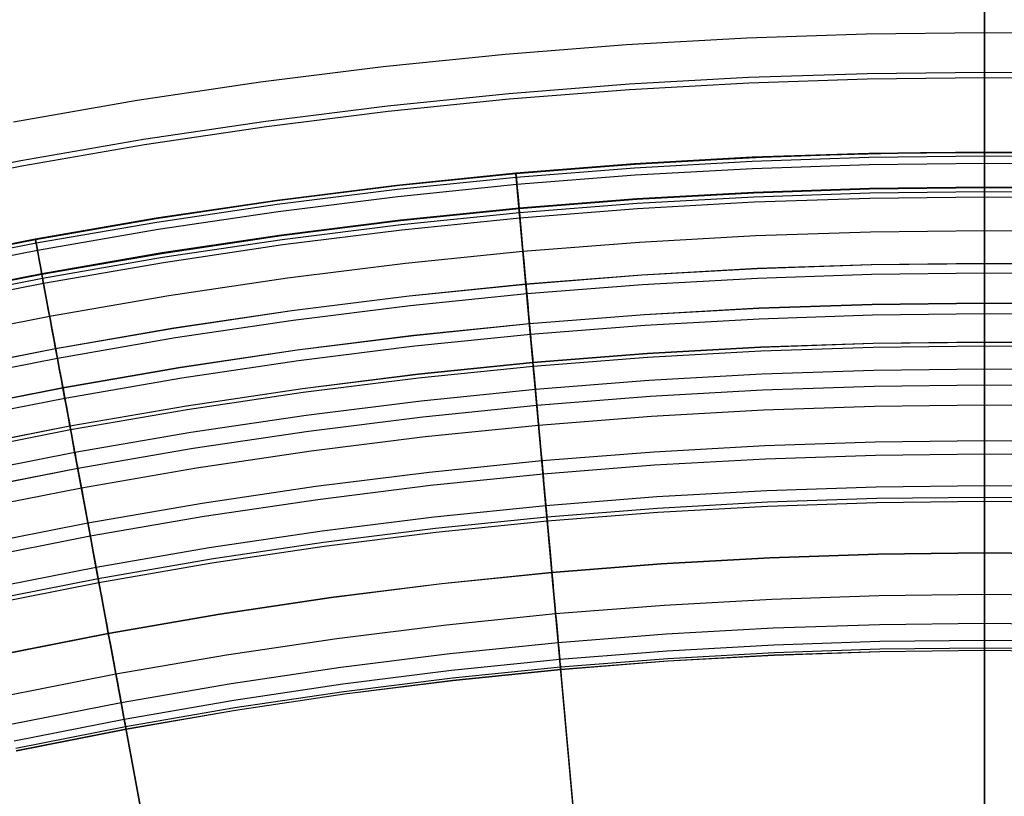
# Model space of a CAD drawing. Header units: millimetres. Extents: x -14 to 488, y -50 to 50.
# Tile 206 of 256: x 371.34 to 375.68, y 19.85 to 23.27. Entities that reach past the tile are written whole.
import ezdxf

# ---------------------------------------------------------------- set-up
doc = ezdxf.new("R2010")
doc.units = ezdxf.units.MM
doc.header["$MEASUREMENT"] = 0
doc.layers.add('Default', color=7, linetype='Continuous')

msp = doc.modelspace()

# ---------------------------------------------------------------- linework, layer by layer
at = {"layer": 'Default', "extrusion": (0.996123, 0.087968, 0)}
for points in [[(-7.4851, 22.4213), (-7.4855, 22.4554), (-7.4865, 22.4899), (-7.4883, 22.5245), (-7.4909, 22.5595), (-7.4942, 22.5946), (-7.4984, 22.6299), (-7.5033, 22.6654), (-7.5091, 22.7011), (-7.5156, 22.7368), (-7.5231, 22.7726), (-7.5313, 22.8085), (-7.5405, 22.8443), (-7.5505, 22.8802), (-7.5614, 22.916), (-7.5732, 22.9516), (-7.5858, 22.9872), (-7.5994, 23.0226), (-7.6138, 23.0578), (-7.6292, 23.0927), (-7.6454, 23.1274), (-7.6625, 23.1618), (-7.6805, 23.1958), (-7.6993, 23.2294), (-7.719, 23.2626), (-7.7395, 23.2953), (-7.7609, 23.3275), (-7.783, 23.3592), (-7.806, 23.3903), (-7.8297, 23.4208), (-7.8542, 23.4507), (-7.8794, 23.4799), (-7.9054, 23.5084), (-7.932, 23.5362), (-7.9592, 23.5632), (-7.9871, 23.5894), (-8.0156, 23.6148), (-8.0446, 23.6394), (-8.0742, 23.6632), (-8.1043, 23.6861), (-8.1348, 23.7081), (-8.1658, 23.7292), (-8.1971, 23.7493), (-8.2289, 23.7686), (-8.261, 23.7869), (-8.2933, 23.8043), (-8.3259, 23.8207), (-8.3588, 23.8362), (-8.3918, 23.8507), (-8.425, 23.8643), (-8.4583, 23.8769), (-8.4917, 23.8886), (-8.5252, 23.8993), (-8.5586, 23.9091), (-8.5921, 23.918), (-8.6255, 23.9259), (-8.6589, 23.933), (-8.6921, 23.9392), (-8.7253, 23.9444), (-8.7583, 23.9489), (-8.7911, 23.9524), (-8.8237, 23.9552), (-8.856, 23.9571), (-8.8881, 23.9583), (-8.92, 23.9587), (-8.9518, 23.9583), (-8.984, 23.9571), (-9.0163, 23.9552), (-9.0489, 23.9524), (-9.0817, 23.9489), (-9.1147, 23.9444), (-9.1478, 23.9392), (-9.1811, 23.933), (-9.2144, 23.9259), (-9.2479, 23.918), (-9.2813, 23.9091), (-9.3148, 23.8993), (-9.3483, 23.8886), (-9.3817, 23.8769), (-9.415, 23.8643), (-9.4482, 23.8507), (-9.4812, 23.8362), (-9.514, 23.8207), (-9.5467, 23.8043), (-9.579, 23.7869), (-9.6111, 23.7686), (-9.6428, 23.7493), (-9.6742, 23.7292), (-9.7052, 23.7081), (-9.7357, 23.6861), (-9.7658, 23.6632), (-9.7954, 23.6394), (-9.8244, 23.6148), (-9.8529, 23.5894), (-9.8808, 23.5632), (-9.908, 23.5362), (-9.9346, 23.5084), (-9.9605, 23.4799), (-9.9857, 23.4507), (-10.0102, 23.4208), (-10.034, 23.3903), (-10.0569, 23.3592), (-10.0791, 23.3275), (-10.1005, 23.2953), (-10.121, 23.2626), (-10.1407, 23.2294), (-10.1595, 23.1958), (-10.1775, 23.1618), (-10.1946, 23.1274), (-10.2108, 23.0927), (-10.2261, 23.0578), (-10.2406, 23.0226), (-10.2541, 22.9872), (-10.2668, 22.9516), (-10.2786, 22.916), (-10.2895, 22.8802), (-10.2995, 22.8443), (-10.3086, 22.8085), (-10.3169, 22.7726), (-10.3243, 22.7368), (-10.3309, 22.7011), (-10.3367, 22.6654), (-10.3416, 22.6299), (-10.3457, 22.5946), (-10.3491, 22.5595), (-10.3516, 22.5245), (-10.3535, 22.4899), (-10.3545, 22.4554), (-10.3549, 22.4213)], [(-10.3549, 22.4213), (-10.3545, 22.3872), (-10.3535, 22.3528), (-10.3516, 22.3181), (-10.3491, 22.2832), (-10.3457, 22.248), (-10.3416, 22.2127), (-10.3367, 22.1772), (-10.3309, 22.1416), (-10.3243, 22.1058), (-10.3169, 22.07), (-10.3086, 22.0342), (-10.2995, 21.9983), (-10.2895, 21.9625), (-10.2786, 21.9267), (-10.2668, 21.891), (-10.2541, 21.8554), (-10.2406, 21.82), (-10.2261, 21.7848), (-10.2108, 21.7499), (-10.1946, 21.7152), (-10.1775, 21.6809), (-10.1595, 21.6469), (-10.1407, 21.6133), (-10.121, 21.5801), (-10.1005, 21.5474), (-10.0791, 21.5151), (-10.0569, 21.4834), (-10.034, 21.4523), (-10.0102, 21.4218), (-9.9857, 21.392), (-9.9605, 21.3628), (-9.9346, 21.3343), (-9.908, 21.3065), (-9.8808, 21.2795), (-9.8529, 21.2532), (-9.8244, 21.2278), (-9.7954, 21.2032), (-9.7658, 21.1794), (-9.7357, 21.1566), (-9.7052, 21.1346), (-9.6742, 21.1135), (-9.6428, 21.0933), (-9.6111, 21.074), (-9.579, 21.0557), (-9.5467, 21.0383), (-9.514, 21.0219), (-9.4812, 21.0064), (-9.4482, 20.9919), (-9.415, 20.9783), (-9.3817, 20.9657), (-9.3483, 20.9541), (-9.3148, 20.9433), (-9.2813, 20.9335), (-9.2479, 20.9247), (-9.2144, 20.9167), (-9.1811, 20.9096), (-9.1478, 20.9035), (-9.1147, 20.8982), (-9.0817, 20.8938), (-9.0489, 20.8902), (-9.0163, 20.8874), (-8.984, 20.8855), (-8.9518, 20.8844), (-8.92, 20.884), (-8.8881, 20.8844), (-8.856, 20.8855), (-8.8237, 20.8874), (-8.7911, 20.8902), (-8.7583, 20.8938), (-8.7253, 20.8982), (-8.6921, 20.9035), (-8.6589, 20.9096), (-8.6255, 20.9167), (-8.5921, 20.9247), (-8.5586, 20.9335), (-8.5252, 20.9433), (-8.4917, 20.9541), (-8.4583, 20.9657), (-8.425, 20.9783), (-8.3918, 20.9919), (-8.3588, 21.0064), (-8.3259, 21.0219), (-8.2933, 21.0383), (-8.261, 21.0557), (-8.2289, 21.074), (-8.1971, 21.0933), (-8.1658, 21.1135), (-8.1348, 21.1346), (-8.1043, 21.1566), (-8.0742, 21.1794), (-8.0446, 21.2032), (-8.0156, 21.2278), (-7.9871, 21.2532), (-7.9592, 21.2795), (-7.932, 21.3065), (-7.9054, 21.3343), (-7.8794, 21.3628), (-7.8542, 21.392), (-7.8297, 21.4218), (-7.806, 21.4523), (-7.783, 21.4834), (-7.7609, 21.5151), (-7.7395, 21.5474), (-7.719, 21.5801), (-7.6993, 21.6133), (-7.6805, 21.6469), (-7.6625, 21.6809), (-7.6454, 21.7152), (-7.6292, 21.7499), (-7.6138, 21.7848), (-7.5994, 21.82), (-7.5858, 21.8554), (-7.5732, 21.891), (-7.5614, 21.9267), (-7.5505, 21.9625), (-7.5405, 21.9983), (-7.5313, 22.0342), (-7.5231, 22.07), (-7.5156, 22.1058), (-7.5091, 22.1416), (-7.5033, 22.1772), (-7.4984, 22.2127), (-7.4942, 22.248), (-7.4909, 22.2832), (-7.4883, 22.3181), (-7.4865, 22.3528), (-7.4855, 22.3872), (-7.4851, 22.4213)]]:
    msp.add_lwpolyline(points, dxfattribs=at)
at = {"layer": 'Default'}
for points in [[(371.3152, 22.8201), (371.8605, 22.9144), (372.4038, 22.9952), (372.9445, 23.0629), (373.4824, 23.1177), (374.0168, 23.1598), (374.5476, 23.1895), (375.0743, 23.2071), (375.5965, 23.2129), (376.1187, 23.2071), (376.6454, 23.1895), (377.1762, 23.1598), (377.7107, 23.1177), (378.2485, 23.0629), (378.7892, 22.9952), (379.3325, 22.9144), (379.8778, 22.8201), (380.4248, 22.7121)], [(370.8039, 22.542), (371.3468, 22.6492), (371.8881, 22.7428), (372.4274, 22.823), (372.9641, 22.8902), (373.498, 22.9446), (374.0285, 22.9864), (374.5553, 23.0158), (375.0781, 23.0333), (375.5965, 23.0391), (376.1149, 23.0333), (376.6377, 23.0158), (377.1645, 22.9864), (377.695, 22.9446), (378.2289, 22.8902), (378.7656, 22.823), (379.3049, 22.7428), (379.8462, 22.6492), (380.3891, 22.542)], [(370.8039, 22.542), (371.3468, 22.6492), (371.8881, 22.7428), (372.4274, 22.823), (372.9641, 22.8902), (373.498, 22.9446), (374.0285, 22.9864), (374.5553, 23.0158), (375.0781, 23.0333), (375.5965, 23.0391), (376.1149, 23.0333), (376.6377, 23.0158), (377.1645, 22.9864), (377.695, 22.9446), (378.2289, 22.8902), (378.7656, 22.823), (379.3049, 22.7428), (379.8462, 22.6492), (380.3891, 22.542)], [(370.8088, 22.5183), (371.3512, 22.6254), (371.8919, 22.7189), (372.4306, 22.7991), (372.9668, 22.8662), (373.5001, 22.9205), (374.0301, 22.9622), (374.5564, 22.9917), (375.0787, 23.0091), (375.5965, 23.0149), (376.1143, 23.0091), (376.6366, 22.9917), (377.1629, 22.9622), (377.6929, 22.9205), (378.2262, 22.8662), (378.7624, 22.7991), (379.3011, 22.7189), (379.8418, 22.6254), (380.3842, 22.5183)], [(380.5522, 22.1439), (379.9713, 22.2642), (379.3874, 22.3696), (378.801, 22.4599), (378.2124, 22.535), (377.6345, 22.5938), (377.0553, 22.6379), (376.4751, 22.6674), (375.8944, 22.6822), (375.3135, 22.6824), (374.7327, 22.668), (374.1525, 22.6389), (373.5732, 22.5951), (373.0184, 22.5393), (372.465, 22.47), (371.9135, 22.3874), (371.3641, 22.2914), (370.8172, 22.1821)], [(380.5522, 22.1439), (379.9713, 22.2642), (379.3874, 22.3696), (378.801, 22.4599), (378.2124, 22.535), (377.6345, 22.5938), (377.0553, 22.6379), (376.4751, 22.6674), (375.8944, 22.6822), (375.3135, 22.6824), (374.7327, 22.668), (374.1525, 22.6389), (373.5732, 22.5951), (373.0184, 22.5393), (372.465, 22.47), (371.9135, 22.3874), (371.3641, 22.2914), (370.8172, 22.1821)], [(370.876, 22.1979), (371.4108, 22.3034), (371.9439, 22.3956), (372.4751, 22.4747), (373.0038, 22.5409), (373.5296, 22.5944), (374.0521, 22.6355), (374.571, 22.6646), (375.0859, 22.6818), (375.5965, 22.6875), (376.1071, 22.6818), (376.622, 22.6646), (377.1409, 22.6355), (377.6634, 22.5944), (378.1893, 22.5409), (378.7179, 22.4747), (379.2491, 22.3956), (379.7822, 22.3034), (380.317, 22.1979)], [(370.8762, 22.1972), (371.4109, 22.3027), (371.9441, 22.3949), (372.4752, 22.4739), (373.0038, 22.5401), (373.5296, 22.5937), (374.0522, 22.6348), (374.571, 22.6638), (375.0859, 22.681), (375.5965, 22.6867), (376.1071, 22.681), (376.622, 22.6638), (377.1408, 22.6348), (377.6634, 22.5937), (378.1892, 22.5401), (378.7178, 22.4739), (379.249, 22.3949), (379.7821, 22.3027), (380.3168, 22.1972)], [(370.8762, 22.1969), (371.411, 22.3024), (371.9441, 22.3946), (372.4752, 22.4737), (373.0039, 22.5399), (373.5297, 22.5934), (374.0522, 22.6345), (374.5711, 22.6636), (375.0859, 22.6808), (375.5965, 22.6864), (376.1071, 22.6808), (376.6219, 22.6636), (377.1408, 22.6345), (377.6634, 22.5934), (378.1891, 22.5399), (378.7178, 22.4737), (379.2489, 22.3946), (379.7821, 22.3024), (380.3168, 22.1969)], [(370.8765, 22.1958), (371.4112, 22.3014), (371.9443, 22.3935), (372.4754, 22.4726), (373.004, 22.5388), (373.5298, 22.5923), (374.0522, 22.6335), (374.5711, 22.6625), (375.086, 22.6797), (375.5965, 22.6853), (376.107, 22.6797), (376.6219, 22.6625), (377.1408, 22.6335), (377.6633, 22.5923), (378.189, 22.5388), (378.7176, 22.4726), (379.2487, 22.3935), (379.7819, 22.3014), (380.3166, 22.1958)], [(370.8765, 22.1958), (371.4112, 22.3013), (371.9443, 22.3935), (372.4754, 22.4726), (373.004, 22.5388), (373.5298, 22.5923), (374.0522, 22.6334), (374.5711, 22.6625), (375.086, 22.6797), (375.5965, 22.6853), (376.107, 22.6797), (376.6219, 22.6625), (377.1408, 22.6334), (377.6633, 22.5923), (378.189, 22.5388), (378.7176, 22.4726), (379.2487, 22.3935), (379.7819, 22.3013), (380.3166, 22.1958)], [(370.8798, 22.18), (371.4141, 22.2854), (371.9468, 22.3776), (372.4776, 22.4566), (373.0058, 22.5227), (373.5312, 22.5762), (374.0533, 22.6173), (374.5718, 22.6463), (375.0863, 22.6635), (375.5965, 22.6692), (376.1067, 22.6635), (376.6212, 22.6463), (377.1397, 22.6173), (377.6618, 22.5762), (378.1872, 22.5227), (378.7155, 22.4566), (379.2462, 22.3776), (379.7789, 22.2854), (380.3132, 22.18)], [(370.8864, 22.1486), (371.4199, 22.2539), (371.9519, 22.3458), (372.4819, 22.4247), (373.0094, 22.4908), (373.5341, 22.5442), (374.0555, 22.5853), (374.5733, 22.6142), (375.087, 22.6314), (375.5965, 22.637), (376.106, 22.6314), (376.6197, 22.6142), (377.1375, 22.5853), (377.6589, 22.5442), (378.1836, 22.4908), (378.7111, 22.4247), (379.2411, 22.3458), (379.7731, 22.2539), (380.3066, 22.1486)], [(370.9078, 22.0464), (371.4389, 22.1512), (371.9685, 22.2428), (372.4961, 22.3214), (373.0212, 22.3871), (373.5435, 22.4403), (374.0625, 22.4811), (374.5779, 22.51), (375.0894, 22.5271), (375.5965, 22.5327), (376.1036, 22.5271), (376.6151, 22.51), (377.1305, 22.4811), (377.6495, 22.4403), (378.1718, 22.3871), (378.6969, 22.3214), (379.2245, 22.2428), (379.7541, 22.1512), (380.2852, 22.0464)], [(370.9084, 22.0435), (371.4395, 22.1483), (371.969, 22.2398), (372.4965, 22.3184), (373.0215, 22.3841), (373.5437, 22.4373), (374.0627, 22.4781), (374.578, 22.507), (375.0894, 22.5241), (375.5965, 22.5297), (376.1036, 22.5241), (376.615, 22.507), (377.1303, 22.4781), (377.6493, 22.4373), (378.1715, 22.3841), (378.6965, 22.3184), (379.224, 22.2398), (379.7535, 22.1483), (380.2846, 22.0435)], [(370.9084, 22.0433), (371.4395, 22.1481), (371.969, 22.2396), (372.4965, 22.3182), (373.0216, 22.3839), (373.5438, 22.4371), (374.0627, 22.4779), (374.5781, 22.5068), (375.0894, 22.5238), (375.5965, 22.5295), (376.1036, 22.5238), (376.6149, 22.5068), (377.1303, 22.4779), (377.6492, 22.4371), (378.1714, 22.3839), (378.6965, 22.3182), (379.224, 22.2396), (379.7535, 22.1481), (380.2846, 22.0433)], [(370.9121, 22.0259), (371.4427, 22.1306), (371.9718, 22.2221), (372.4989, 22.3006), (373.0236, 22.3663), (373.5454, 22.4194), (374.0639, 22.4602), (374.5788, 22.489), (375.0898, 22.5061), (375.5965, 22.5117), (376.1032, 22.5061), (376.6142, 22.489), (377.1291, 22.4602), (377.6477, 22.4194), (378.1694, 22.3663), (378.6941, 22.3006), (379.2212, 22.2221), (379.7503, 22.1306), (380.2809, 22.0259)], [(370.9167, 22.0037), (371.4469, 22.1083), (371.9754, 22.1997), (372.502, 22.2781), (373.0261, 22.3437), (373.5474, 22.3967), (374.0654, 22.4375), (374.5799, 22.4663), (375.0903, 22.4834), (375.5965, 22.489), (376.1027, 22.4834), (376.6131, 22.4663), (377.1276, 22.4375), (377.6456, 22.3967), (378.1669, 22.3437), (378.691, 22.2781), (379.2176, 22.1997), (379.7461, 22.1083), (380.2763, 22.0037)], [(370.9472, 21.8582), (371.4739, 21.9622), (371.999, 22.053), (372.5222, 22.1309), (373.0429, 22.196), (373.5607, 22.2488), (374.0754, 22.2893), (374.5865, 22.3179), (375.0936, 22.3348), (375.5965, 22.3404), (376.0994, 22.3348), (376.6065, 22.3179), (377.1176, 22.2893), (377.6323, 22.2488), (378.1501, 22.196), (378.6708, 22.1309), (379.194, 22.053), (379.7191, 21.9622), (380.2458, 21.8582)], [(370.9769, 21.7169), (371.5002, 21.8201), (372.022, 21.9104), (372.5418, 21.9878), (373.0591, 22.0525), (373.5737, 22.1049), (374.0851, 22.1452), (374.5929, 22.1736), (375.0968, 22.1904), (375.5965, 22.196), (376.0962, 22.1904), (376.6001, 22.1736), (377.1079, 22.1452), (377.6193, 22.1049), (378.1339, 22.0525), (378.6512, 21.9878), (379.171, 21.9104), (379.6928, 21.8201), (380.2161, 21.7169)], [(370.977, 21.7162), (371.5003, 21.8194), (372.0221, 21.9096), (372.5419, 21.987), (373.0592, 22.0518), (373.5738, 22.1042), (374.0852, 22.1444), (374.593, 22.1729), (375.0969, 22.1897), (375.5965, 22.1952), (376.0962, 22.1897), (376.6, 22.1729), (377.1079, 22.1444), (377.6192, 22.1042), (378.1338, 22.0518), (378.6511, 21.987), (379.1709, 21.9096), (379.6927, 21.8194), (380.216, 21.7162)], [(370.9857, 21.6749), (371.508, 21.778), (372.0288, 21.8681), (372.5476, 21.9453), (373.064, 22.0099), (373.5776, 22.0622), (374.088, 22.1024), (374.5948, 22.1308), (375.0978, 22.1476), (375.5965, 22.1531), (376.0952, 22.1476), (376.5982, 22.1308), (377.105, 22.1024), (377.6154, 22.0622), (378.129, 22.0099), (378.6454, 21.9453), (379.1642, 21.8681), (379.685, 21.778), (380.2073, 21.6749)], [(371.0128, 21.5455), (371.5321, 21.648), (372.0498, 21.7375), (372.5655, 21.8143), (373.0789, 21.8785), (373.5895, 21.9305), (374.0969, 21.9705), (374.6007, 21.9987), (375.1007, 22.0154), (375.5965, 22.0209), (376.0923, 22.0154), (376.5923, 21.9987), (377.0961, 21.9705), (377.6036, 21.9305), (378.1141, 21.8785), (378.6275, 21.8143), (379.1432, 21.7375), (379.6609, 21.648), (380.1802, 21.5455)], [(371.013, 21.5447), (371.5322, 21.6471), (372.0499, 21.7367), (372.5656, 21.8134), (373.079, 21.8777), (373.5895, 21.9297), (374.0969, 21.9696), (374.6008, 21.9978), (375.1007, 22.0145), (375.5965, 22.02), (376.0923, 22.0145), (376.5922, 21.9978), (377.0961, 21.9696), (377.6035, 21.9297), (378.114, 21.8777), (378.6274, 21.8134), (379.1431, 21.7367), (379.6608, 21.6471), (380.18, 21.5447)], [(371.0225, 21.4993), (371.5406, 21.6016), (372.0573, 21.6909), (372.5719, 21.7675), (373.0842, 21.8316), (373.5937, 21.8835), (374.1, 21.9234), (374.6028, 21.9515), (375.1018, 21.9682), (375.5965, 21.9737), (376.0912, 21.9682), (376.5902, 21.9515), (377.093, 21.9234), (377.5993, 21.8835), (378.1088, 21.8316), (378.6211, 21.7675), (379.1357, 21.6909), (379.6524, 21.6016), (380.1705, 21.4993)], [(371.0481, 21.3773), (371.5633, 21.4789), (372.0771, 21.5678), (372.5889, 21.644), (373.0983, 21.7077), (373.6049, 21.7593), (374.1084, 21.799), (374.6084, 21.8269), (375.1045, 21.8435), (375.5965, 21.849), (376.0885, 21.8435), (376.5846, 21.8269), (377.0846, 21.799), (377.5881, 21.7593), (378.0947, 21.7077), (378.6042, 21.644), (379.1159, 21.5678), (379.6297, 21.4789), (380.1449, 21.3773)], [(371.0482, 21.3766), (371.5635, 21.4783), (372.0772, 21.5671), (372.5889, 21.6433), (373.0983, 21.7071), (373.605, 21.7587), (374.1084, 21.7983), (374.6084, 21.8263), (375.1046, 21.8428), (375.5965, 21.8483), (376.0885, 21.8428), (376.5846, 21.8263), (377.0846, 21.7983), (377.588, 21.7587), (378.0947, 21.7071), (378.6041, 21.6433), (379.1158, 21.5671), (379.6295, 21.4783), (380.1448, 21.3766)], [(371.0516, 21.3605), (371.5665, 21.4621), (372.0798, 21.5509), (372.5912, 21.627), (373.1002, 21.6907), (373.6064, 21.7423), (374.1096, 21.7819), (374.6092, 21.8098), (375.1049, 21.8264), (375.5965, 21.8318), (376.0881, 21.8264), (376.5838, 21.8098), (377.0835, 21.7819), (377.5866, 21.7423), (378.0928, 21.6907), (378.6018, 21.627), (379.1132, 21.5509), (379.6266, 21.4621), (380.1414, 21.3605)], [(371.0725, 21.261), (371.585, 21.3621), (372.0959, 21.4505), (372.605, 21.5263), (373.1116, 21.5897), (373.6156, 21.641), (374.1164, 21.6805), (374.6137, 21.7083), (375.1072, 21.7248), (375.5965, 21.7302), (376.0858, 21.7248), (376.5793, 21.7083), (377.0766, 21.6805), (377.5774, 21.641), (378.0814, 21.5897), (378.588, 21.5263), (379.0971, 21.4505), (379.6081, 21.3621), (380.1205, 21.261)], [(371.087, 21.1916), (371.5978, 21.2925), (372.1072, 21.3805), (372.6146, 21.4561), (373.1196, 21.5193), (373.6219, 21.5704), (374.1211, 21.6097), (374.6168, 21.6375), (375.1087, 21.6539), (375.5965, 21.6593), (376.0843, 21.6539), (376.5762, 21.6375), (377.0719, 21.6097), (377.5711, 21.5704), (378.0734, 21.5193), (378.5784, 21.4561), (379.0858, 21.3805), (379.5952, 21.2925), (380.106, 21.1916)], [(371.087, 21.1914), (371.5979, 21.2922), (372.1072, 21.3803), (372.6146, 21.4558), (373.1197, 21.5191), (373.622, 21.5702), (374.1212, 21.6095), (374.6169, 21.6372), (375.1088, 21.6537), (375.5965, 21.6591), (376.0843, 21.6537), (376.5761, 21.6372), (377.0719, 21.6095), (377.571, 21.5702), (378.0733, 21.5191), (378.5784, 21.4558), (379.0858, 21.3803), (379.5951, 21.2922), (380.106, 21.1914)], [(371.1051, 21.1051), (371.6139, 21.2056), (372.1212, 21.2933), (372.6266, 21.3685), (373.1296, 21.4315), (373.6299, 21.4824), (374.1271, 21.5216), (374.6208, 21.5492), (375.1107, 21.5655), (375.5965, 21.5709), (376.0823, 21.5655), (376.5722, 21.5492), (377.0659, 21.5216), (377.5631, 21.4824), (378.0634, 21.4315), (378.5664, 21.3685), (379.0718, 21.2933), (379.5791, 21.2056), (380.0879, 21.1051)], [(371.1374, 20.9512), (371.6426, 21.0509), (372.1462, 21.1379), (372.6479, 21.2126), (373.1473, 21.2751), (373.644, 21.3257), (374.1376, 21.3646), (374.6278, 21.392), (375.1142, 21.4083), (375.5965, 21.4136), (376.0788, 21.4083), (376.5652, 21.392), (377.0554, 21.3646), (377.549, 21.3257), (378.0457, 21.2751), (378.5451, 21.2126), (379.0468, 21.1379), (379.5504, 21.0509), (380.0556, 20.9512)], [(371.1374, 20.9512), (371.6426, 21.0509), (372.1462, 21.1379), (372.6479, 21.2126), (373.1473, 21.2751), (373.644, 21.3257), (374.1376, 21.3646), (374.6278, 21.392), (375.1142, 21.4083), (375.5965, 21.4136), (376.0788, 21.4083), (376.5652, 21.392), (377.0554, 21.3646), (377.549, 21.3257), (378.0457, 21.2751), (378.5451, 21.2126), (379.0468, 21.1379), (379.5504, 21.0509), (380.0556, 20.9512)], [(371.1494, 20.8941), (371.6532, 20.9935), (372.1555, 21.0803), (372.6558, 21.1548), (373.1539, 21.2172), (373.6493, 21.2676), (374.1415, 21.3064), (374.6304, 21.3337), (375.1155, 21.3499), (375.5965, 21.3553), (376.0775, 21.3499), (376.5626, 21.3337), (377.0515, 21.3064), (377.5437, 21.2676), (378.0391, 21.2172), (378.5372, 21.1548), (379.0375, 21.0803), (379.5398, 20.9935), (380.0436, 20.8941)], [(371.1781, 20.757), (371.6787, 20.8557), (372.1777, 20.942), (372.6749, 21.016), (373.1697, 21.078), (373.6619, 21.1281), (374.151, 21.1666), (374.6366, 21.1938), (375.1186, 21.2099), (375.5965, 21.2152), (376.0744, 21.2099), (376.5564, 21.1938), (377.0421, 21.1666), (377.5312, 21.1281), (378.0233, 21.078), (378.5182, 21.016), (379.0153, 20.942), (379.5143, 20.8557), (380.0149, 20.757)], [(371.1884, 20.7079), (371.6878, 20.8064), (372.1857, 20.8925), (372.6817, 20.9664), (373.1753, 21.0282), (373.6664, 21.0782), (374.1543, 21.1166), (374.6389, 21.1437), (375.1197, 21.1598), (375.5965, 21.1651), (376.0733, 21.1598), (376.5541, 21.1437), (377.0387, 21.1166), (377.5267, 21.0782), (378.0177, 21.0282), (378.5114, 20.9664), (379.0073, 20.8925), (379.5052, 20.8064), (380.0046, 20.7079)], [(371.1922, 20.6898), (371.6912, 20.7882), (372.1886, 20.8742), (372.6842, 20.948), (373.1774, 21.0098), (373.668, 21.0597), (374.1556, 21.0981), (374.6397, 21.1252), (375.1201, 21.1412), (375.5965, 21.1465), (376.0729, 21.1412), (376.5533, 21.1252), (377.0374, 21.0981), (377.525, 21.0597), (378.0156, 21.0098), (378.5088, 20.948), (379.0044, 20.8742), (379.5018, 20.7882), (380.0008, 20.6898), (380.5007, 20.5787)], [(371.1922, 20.6898), (371.6912, 20.7882), (372.1886, 20.8742), (372.6842, 20.948), (373.1774, 21.0098), (373.668, 21.0597), (374.1556, 21.0981), (374.6397, 21.1252), (375.1201, 21.1412), (375.5965, 21.1465), (376.0729, 21.1412), (376.5533, 21.1252), (377.0374, 21.0981), (377.525, 21.0597), (378.0156, 21.0098), (378.5088, 20.948), (379.0044, 20.8742), (379.5018, 20.7882), (380.0008, 20.6898), (380.5007, 20.5787)], [(371.2388, 20.4677), (371.7324, 20.5651), (372.2246, 20.6502), (372.715, 20.7232), (373.203, 20.7843), (373.6884, 20.8338), (374.1708, 20.8717), (374.6498, 20.8985), (375.1252, 20.9144), (375.5965, 20.9197), (376.0678, 20.9144), (376.5432, 20.8985), (377.0222, 20.8717), (377.5046, 20.8338), (377.99, 20.7843), (378.4781, 20.7232), (378.9684, 20.6502), (379.4606, 20.5651), (379.9542, 20.4677), (380.4489, 20.3578)], [(371.2391, 20.4664), (371.7327, 20.5638), (372.2248, 20.649), (372.7151, 20.7219), (373.2032, 20.783), (373.6885, 20.8325), (374.1709, 20.8704), (374.6499, 20.8972), (375.1252, 20.9131), (375.5965, 20.9183), (376.0678, 20.9131), (376.5431, 20.8972), (377.0221, 20.8704), (377.5045, 20.8325), (377.9899, 20.783), (378.4779, 20.7219), (378.9682, 20.649), (379.4603, 20.5638), (379.954, 20.4664), (380.4486, 20.3565)], [(371.2391, 20.4664), (371.7327, 20.5638), (372.2248, 20.649), (372.7151, 20.7219), (373.2032, 20.783), (373.6885, 20.8325), (374.1709, 20.8704), (374.6499, 20.8972), (375.1252, 20.9131), (375.5965, 20.9183), (376.0678, 20.9131), (376.5431, 20.8972), (377.0221, 20.8704), (377.5045, 20.8325), (377.9899, 20.783), (378.4779, 20.7219), (378.9682, 20.649), (379.4603, 20.5638), (379.954, 20.4664), (380.4486, 20.3565)], [(371.2764, 20.2882), (371.7658, 20.3848), (372.2538, 20.4691), (372.7398, 20.5415), (373.2237, 20.6021), (373.7049, 20.651), (374.1831, 20.6887), (374.658, 20.7153), (375.1292, 20.731), (375.5965, 20.7362), (376.0638, 20.731), (376.535, 20.7153), (377.0099, 20.6887), (377.4881, 20.651), (377.9693, 20.6021), (378.4532, 20.5415), (378.9392, 20.4691), (379.4272, 20.3848), (379.9166, 20.2882), (380.407, 20.1792)], [(371.2764, 20.2882), (371.7658, 20.3848), (372.2538, 20.4691), (372.7398, 20.5415), (373.2237, 20.6021), (373.7049, 20.651), (374.1831, 20.6887), (374.658, 20.7153), (375.1292, 20.731), (375.5965, 20.7362), (376.0638, 20.731), (376.535, 20.7153), (377.0099, 20.6887), (377.4881, 20.651), (377.9693, 20.6021), (378.4532, 20.5415), (378.9392, 20.4691), (379.4272, 20.3848), (379.9166, 20.2882), (380.407, 20.1792)], [(371.3027, 20.163), (371.7891, 20.259), (372.2741, 20.3428), (372.7572, 20.4148), (373.2381, 20.475), (373.7164, 20.5237), (374.1917, 20.5611), (374.6637, 20.5875), (375.1321, 20.6032), (375.5965, 20.6083), (376.0609, 20.6032), (376.5293, 20.5875), (377.0013, 20.5611), (377.4766, 20.5237), (377.9549, 20.475), (378.4358, 20.4148), (378.9189, 20.3428), (379.4039, 20.259), (379.8903, 20.163), (380.3778, 20.0547)], [(371.3027, 20.163), (371.7891, 20.259), (372.2741, 20.3428), (372.7572, 20.4148), (373.2381, 20.475), (373.7164, 20.5237), (374.1917, 20.5611), (374.6637, 20.5875), (375.1321, 20.6032), (375.5965, 20.6083), (376.0609, 20.6032), (376.5293, 20.5875), (377.0013, 20.5611), (377.4766, 20.5237), (377.9549, 20.475), (378.4358, 20.4148), (378.9189, 20.3428), (379.4039, 20.259), (379.8903, 20.163), (380.3778, 20.0547)], [(371.3179, 20.0903), (371.8026, 20.1859), (372.2859, 20.2695), (372.7673, 20.3412), (373.2465, 20.4011), (373.7231, 20.4497), (374.1967, 20.487), (374.667, 20.5133), (375.1337, 20.5289), (375.5965, 20.534), (376.0593, 20.5289), (376.526, 20.5133), (376.9963, 20.487), (377.4699, 20.4497), (377.9465, 20.4011), (378.4257, 20.3412), (378.9071, 20.2695), (379.3904, 20.1859), (379.8751, 20.0903), (380.3608, 19.9824)], [(371.3179, 20.0903), (371.8026, 20.1859), (372.2859, 20.2695), (372.7673, 20.3412), (373.2465, 20.4011), (373.7231, 20.4497), (374.1967, 20.487), (374.667, 20.5133), (375.1337, 20.5289), (375.5965, 20.534), (376.0593, 20.5289), (376.526, 20.5133), (376.9963, 20.487), (377.4699, 20.4497), (377.9465, 20.4011), (378.4257, 20.3412), (378.9071, 20.2695), (379.3904, 20.1859), (379.8751, 20.0903), (380.3608, 19.9824)], [(371.3248, 20.0576), (371.8087, 20.1531), (372.2912, 20.2365), (372.7718, 20.308), (373.2502, 20.3679), (373.7261, 20.4164), (374.1989, 20.4536), (374.6685, 20.4799), (375.1345, 20.4955), (375.5965, 20.5006), (376.0585, 20.4955), (376.5245, 20.4799), (376.9941, 20.4536), (377.4669, 20.4164), (377.9428, 20.3679), (378.4212, 20.308), (378.9018, 20.2365), (379.3843, 20.1531), (379.8682, 20.0576), (380.3531, 19.9498)], [(371.3248, 20.0576), (371.8087, 20.1531), (372.2912, 20.2365), (372.7718, 20.308), (373.2502, 20.3679), (373.7261, 20.4164), (374.1989, 20.4536), (374.6685, 20.4799), (375.1345, 20.4955), (375.5965, 20.5006), (376.0585, 20.4955), (376.5245, 20.4799), (376.9941, 20.4536), (377.4669, 20.4164), (377.9428, 20.3679), (378.4212, 20.308), (378.9018, 20.2365), (379.3843, 20.1531), (379.8682, 20.0576), (380.3531, 19.9498)], [(371.3271, 20.0467), (371.8107, 20.1421), (372.2929, 20.2255), (372.7733, 20.297), (373.2515, 20.3569), (373.7271, 20.4053), (374.1997, 20.4425), (374.669, 20.4688), (375.1347, 20.4843), (375.5965, 20.4895), (376.0583, 20.4843), (376.524, 20.4688), (376.9933, 20.4425), (377.4659, 20.4053), (377.9415, 20.3569), (378.4197, 20.297), (378.9001, 20.2255), (379.3823, 20.1421), (379.8659, 20.0467), (380.3506, 19.939)], [(371.3271, 20.0467), (371.8107, 20.1421), (372.2929, 20.2255), (372.7733, 20.297), (373.2515, 20.3569), (373.7271, 20.4053), (374.1997, 20.4425), (374.669, 20.4688), (375.1347, 20.4843), (375.5965, 20.4895), (376.0583, 20.4843), (376.524, 20.4688), (376.9933, 20.4425), (377.4659, 20.4053), (377.9415, 20.3569), (378.4197, 20.297), (378.9001, 20.2255), (379.3823, 20.1421), (379.8659, 20.0467), (380.3506, 19.939)], [(371.3272, 20.0462), (371.8108, 20.1417), (372.293, 20.225), (372.7734, 20.2966), (373.2515, 20.3564), (373.7271, 20.4048), (374.1997, 20.442), (374.669, 20.4683), (375.1347, 20.4839), (375.5965, 20.489), (376.0583, 20.4839), (376.524, 20.4683), (376.9933, 20.442), (377.4659, 20.4048), (377.9415, 20.3564), (378.4196, 20.2966), (378.9, 20.225), (379.3822, 20.1417), (379.8658, 20.0462), (380.3505, 19.9385)]]:
    msp.add_lwpolyline(points, dxfattribs=at)
for points in [[(375.5965, 19.1938, 167.9005), (375.5965, 21.8904, 136.0083), (375.5965, 23.2129, 113.3333), (375.5965, 24.0448, 93.2813)], [(375.5965, 23.3956, 25.1943), (375.5965, 22.9891, 24.6375), (375.5965, 22.9422, 24.5683), (375.5965, 22.8984, 24.5008), (375.5965, 22.8575, 24.4348), (375.5965, 22.8194, 24.3703), (375.5965, 22.784, 24.3071), (375.5965, 22.7513, 24.2451), (375.5965, 22.721, 24.1842), (375.5965, 22.6932, 24.1243), (375.5965, 22.6677, 24.0653), (375.5965, 22.6444, 24.007), (375.5965, 22.6233, 23.9494), (375.5965, 22.6041, 23.8922), (375.5965, 22.5869, 23.8355), (375.5965, 22.5715, 23.779), (375.5965, 22.5577, 23.7227), (375.5965, 22.5456, 23.6665), (375.5965, 22.535, 23.6102), (375.5965, 22.5259, 23.5537), (375.5965, 22.518, 23.4969), (375.5965, 22.5113, 23.4397), (375.5965, 22.5058, 23.382), (375.5965, 22.4976, 23.2645), (375.5965, 22.4926, 23.1435), (375.5965, 22.489, 22.75), (375.5965, 22.4926, 22.3565), (375.5965, 22.4976, 22.2355), (375.5965, 22.5058, 22.118), (375.5965, 22.5113, 22.0603), (375.5965, 22.518, 22.0031), (375.5965, 22.5259, 21.9463), (375.5965, 22.535, 21.8898), (375.5965, 22.5456, 21.8335), (375.5965, 22.5577, 21.7773), (375.5965, 22.5715, 21.721), (375.5965, 22.5869, 21.6645), (375.5965, 22.6041, 21.6078), (375.5965, 22.6233, 21.5506), (375.5965, 22.6444, 21.493), (375.5965, 22.6677, 21.4347), (375.5965, 22.6932, 21.3757), (375.5965, 22.721, 21.3158), (375.5965, 22.7513, 21.2549), (375.5965, 22.784, 21.1929), (375.5965, 22.8194, 21.1297), (375.5965, 22.8575, 21.0652), (375.5965, 22.8984, 20.9992), (375.5965, 22.9422, 20.9317), (375.5965, 22.9891, 20.8625), (375.5965, 23.3956, 20.3055)], [(375.5965, 23.2801, 1.3681), (375.5965, 23.2386, 1.3159), (375.5965, 23.1961, 1.2646), (375.5965, 23.1078, 1.1636), (375.5965, 23.0149, 1.0639), (375.5965, 22.917, 0.9645), (375.5965, 22.8136, 0.8658), (375.5965, 22.7597, 0.817), (375.5965, 22.7043, 0.7686), (375.5965, 22.6472, 0.7208), (375.5965, 22.5884, 0.6737), (375.5965, 22.5278, 0.6274), (375.5965, 22.4654, 0.5819), (375.5965, 22.4011, 0.5375), (375.5965, 22.3348, 0.494), (375.5965, 22.2665, 0.4518), (375.5965, 22.196, 0.4107), (375.5965, 22.1234, 0.3711), (375.5965, 22.0485, 0.3329), (375.5965, 21.9713, 0.2963), (375.5965, 21.8917, 0.2613), (375.5965, 21.8097, 0.2281), (375.5965, 21.7252, 0.1967), (375.5965, 21.638, 0.1672), (375.5965, 21.5482, 0.1398), (375.5965, 21.4557, 0.1146), (375.5965, 21.3604, 0.0916), (375.5965, 21.2623, 0.0709), (375.5965, 21.1612, 0.0527), (375.5965, 21.0571, 0.037), (375.5965, 20.95, 0.0239), (375.5965, 20.8397, 0.0136), (375.5965, 20.7263, 0.0061), (375.5965, 20.6095, 0.0015), (375.5965, -0.3158, 0)], [(375.5965, 17.1934, 167.8086), (375.5965, 19.8929, 135.9018), (375.5965, 21.2152, 113.236), (375.5965, 22.0459, 93.2153), (375.5965, 22.6853, 30.9743), (375.5965, 22.6746, 30.2517), (375.5965, 22.6611, 29.9205), (375.5965, 22.6428, 29.6087), (375.5965, 22.6201, 29.3157), (375.5965, 22.5934, 29.0412), (375.5965, 22.5631, 28.7845), (375.5965, 22.5297, 28.5452), (375.5965, 22.4935, 28.3228), (375.5965, 22.455, 28.1165), (375.5965, 22.4145, 27.9256), (375.5965, 22.3725, 27.7494), (375.5965, 22.3292, 27.5871), (375.5965, 22.2851, 27.438), (375.5965, 22.2406, 27.3014), (375.5965, 22.196, 27.1765), (375.5965, 22.1516, 27.0625), (375.5965, 22.1077, 26.9585), (375.5965, 22.0641, 26.8631), (375.5965, 22.0209, 26.7753), (375.5965, 21.9781, 26.694), (375.5965, 21.9354, 26.618), (375.5965, 21.8924, 26.5461), (375.5965, 21.849, 26.4772), (375.5965, 21.8046, 26.41), (375.5965, 21.7586, 26.3433), (375.5965, 21.3433, 25.7739), (375.5965, 21.2754, 25.6736), (375.5965, 21.2098, 25.5725), (375.5965, 21.1465, 25.4705), (375.5965, 21.0856, 25.3673), (375.5965, 21.0272, 25.2629), (375.5965, 20.9714, 25.1573), (375.5965, 20.9183, 25.0504), (375.5965, 20.8681, 24.9422), (375.5965, 20.8209, 24.8329), (375.5965, 20.7769, 24.7227), (375.5965, 20.7362, 24.6119), (375.5965, 20.699, 24.5007), (375.5965, 20.6653, 24.3897), (375.5965, 20.635, 24.2791), (375.5965, 20.6083, 24.1696), (375.5965, 20.585, 24.0615), (375.5965, 20.565, 23.9552), (375.5965, 20.5481, 23.8511), (375.5965, 20.534, 23.7495), (375.5965, 20.5225, 23.6507), (375.5965, 20.5133, 23.5549), (375.5965, 20.5006, 23.3725), (375.5965, 20.4934, 23.2024), (375.5965, 20.489, 22.75), (375.5965, 20.4934, 22.2976), (375.5965, 20.5006, 22.1275), (375.5965, 20.5133, 21.9451), (375.5965, 20.5225, 21.8493), (375.5965, 20.534, 21.7505), (375.5965, 20.5481, 21.6489), (375.5965, 20.565, 21.5448), (375.5965, 20.585, 21.4385), (375.5965, 20.6083, 21.3304), (375.5965, 20.635, 21.2209), (375.5965, 20.6653, 21.1103), (375.5965, 20.699, 20.9993), (375.5965, 20.7362, 20.8881), (375.5965, 20.7769, 20.7773), (375.5965, 20.8209, 20.6671), (375.5965, 20.8681, 20.5578), (375.5965, 20.9183, 20.4496), (375.5965, 20.9714, 20.3427), (375.5965, 21.0272, 20.2371), (375.5965, 21.0856, 20.1327), (375.5965, 21.1465, 20.0295), (375.5965, 21.2098, 19.9275), (375.5965, 21.2754, 19.8264), (375.5965, 21.3433, 19.7261), (375.5965, 21.7582, 19.1572), (375.5965, 21.804, 19.0905), (375.5965, 21.8483, 19.0234), (375.5965, 21.8917, 18.9545), (375.5965, 21.9346, 18.8826), (375.5965, 21.9772, 18.8065), (375.5965, 22.02, 18.7251), (375.5965, 22.0632, 18.6371), (375.5965, 22.1068, 18.5415), (375.5965, 22.1509, 18.437), (375.5965, 22.1952, 18.3225), (375.5965, 22.2399, 18.197), (375.5965, 22.2845, 18.0597), (375.5965, 22.3286, 17.9098), (375.5965, 22.372, 17.7466), (375.5965, 22.4141, 17.5693), (375.5965, 22.4547, 17.3773), (375.5965, 22.4933, 17.1698), (375.5965, 22.5295, 16.946), (375.5965, 22.563, 16.7054), (375.5965, 22.5933, 16.4472), (375.5965, 22.62, 16.1711), (375.5965, 22.6428, 15.8763), (375.5965, 22.6611, 15.5623), (375.5965, 22.6746, 15.2287), (375.5965, 22.6853, 14.5001), (375.5965, 22.637, 9.9809), (375.5965, 22.5822, 8.3072), (375.5965, 22.5117, 6.9636), (375.5965, 22.4297, 5.9048), (375.5965, 22.3404, 5.0834), (375.5965, 22.2944, 4.7466), (375.5965, 22.2478, 4.4491), (375.5965, 22.2007, 4.1831), (375.5965, 22.1059, 3.7196), (375.5965, 22.0601, 3.5233), (375.5965, 22.0159, 3.3511), (375.5965, 21.9737, 3.2022), (375.5965, 21.9338, 3.0758), (375.5965, 21.8966, 2.9701), (375.5965, 21.8791, 2.9244), (375.5965, 21.8624, 2.8831), (375.5965, 21.8467, 2.8459), (375.5965, 21.8318, 2.8126), (375.5965, 21.8179, 2.7829), (375.5965, 21.8048, 2.7564), (375.5965, 21.7922, 2.7324), (375.5965, 21.78, 2.7106), (375.5965, 21.7679, 2.6904), (375.5965, 21.7557, 2.6714), (375.5965, 21.7432, 2.6529), (375.5965, 21.7302, 2.6346), (375.5965, 21.7165, 2.6158), (375.5965, 21.7016, 2.5964), (375.5965, 21.6854, 2.576), (375.5965, 21.6674, 2.5542), (375.5965, 21.6473, 2.5308), (375.5965, 21.6248, 2.5055), (375.5965, 21.5709, 2.4477), (375.5965, 21.5124, 2.3882), (375.5965, 21.4572, 2.3355), (375.5965, 21.4307, 2.3116), (375.5965, 21.4049, 2.2891), (375.5965, 21.3798, 2.2681), (375.5965, 21.3553, 2.2484), (375.5965, 21.3312, 2.2299), (375.5965, 21.3076, 2.2126), (375.5965, 21.2841, 2.1963), (375.5965, 21.2608, 2.181), (375.5965, 21.2374, 2.1666), (375.5965, 21.2137, 2.1529), (375.5965, 21.1896, 2.1398), (375.5965, 21.1651, 2.1272), (375.5965, 21.1398, 2.1151), (375.5965, 21.1135, 2.1034), (375.5965, 21.086, 2.0921), (375.5965, 21.0569, 2.0813), (375.5965, 21.026, 2.0709), (375.5965, 20.9931, 2.061), (375.5965, 20.9577, 2.0515), (375.5965, 20.9197, 2.0424), (375.5965, 20.8787, 2.0338), (375.5965, 20.8345, 2.0259), (375.5965, 20.7869, 2.0187), (375.5965, 20.7357, 2.0124), (375.5965, 20.6805, 2.0073), (375.5965, 20.6213, 2.0034), (375.5965, 20.5577, 2.0009), (375.5965, -0.3158, 2)], [(373.7807, 19.8112, 135.9018), (373.6619, 21.1281, 113.236), (373.5872, 21.9555, 93.2153), (373.5298, 22.5923, 30.9743), (373.5307, 22.5816, 30.2517), (373.5319, 22.5682, 29.9205), (373.5336, 22.55, 29.6087), (373.5356, 22.5273, 29.3157), (373.538, 22.5007, 29.0412), (373.5407, 22.4706, 28.7845), (373.5437, 22.4373, 28.5452), (373.547, 22.4013, 28.3228), (373.5504, 22.3629, 28.1165), (373.5541, 22.3226, 27.9256), (373.5579, 22.2807, 27.7494), (373.5618, 22.2376, 27.5871), (373.5657, 22.1937, 27.438), (373.5697, 22.1493, 27.3014), (373.5737, 22.1049, 27.1765), (373.5777, 22.0608, 27.0625), (373.5817, 22.017, 26.9585), (373.5856, 21.9735, 26.8631), (373.5895, 21.9305, 26.7753), (373.5933, 21.8879, 26.694), (373.5971, 21.8454, 26.618), (373.601, 21.8026, 26.5461), (373.6049, 21.7593, 26.4772), (373.6089, 21.7151, 26.41), (373.613, 21.6693, 26.3433), (373.6503, 21.2557, 25.7739), (373.6564, 21.188, 25.6736), (373.6623, 21.1227, 25.5725), (373.668, 21.0597, 25.4705), (373.6735, 20.9991, 25.3673), (373.6787, 20.9409, 25.2629), (373.6838, 20.8853, 25.1573), (373.6885, 20.8325, 25.0504), (373.693, 20.7824, 24.9422), (373.6973, 20.7354, 24.8329), (373.7012, 20.6916, 24.7227), (373.7049, 20.651, 24.6119), (373.7082, 20.614, 24.5007), (373.7113, 20.5804, 24.3897), (373.714, 20.5503, 24.2791), (373.7164, 20.5237, 24.1696), (373.7185, 20.5005, 24.0615), (373.7203, 20.4806, 23.9552), (373.7218, 20.4637, 23.8511), (373.7231, 20.4497, 23.7495), (373.7241, 20.4382, 23.6507), (373.7249, 20.4291, 23.5549), (373.7261, 20.4164, 23.3725), (373.7267, 20.4093, 23.2024), (373.7271, 20.4048, 22.75), (373.7267, 20.4093, 22.2976), (373.7261, 20.4164, 22.1275), (373.7249, 20.4291, 21.9451), (373.7241, 20.4382, 21.8493), (373.7231, 20.4497, 21.7505), (373.7218, 20.4637, 21.6489), (373.7203, 20.4806, 21.5448), (373.7185, 20.5005, 21.4385), (373.7164, 20.5237, 21.3304), (373.714, 20.5503, 21.2209), (373.7113, 20.5804, 21.1103), (373.7082, 20.614, 20.9993), (373.7049, 20.651, 20.8881), (373.7012, 20.6916, 20.7773), (373.6973, 20.7354, 20.6671), (373.693, 20.7824, 20.5578), (373.6885, 20.8325, 20.4496), (373.6838, 20.8853, 20.3427), (373.6787, 20.9409, 20.2371), (373.6735, 20.9991, 20.1327), (373.668, 21.0597, 20.0295), (373.6623, 21.1227, 19.9275), (373.6564, 21.188, 19.8264), (373.6503, 21.2557, 19.7261), (373.6131, 21.6689, 19.1572), (373.6089, 21.7145, 19.0905), (373.605, 21.7587, 19.0234), (373.6011, 21.8019, 18.9545), (373.5972, 21.8446, 18.8826), (373.5934, 21.887, 18.8065), (373.5895, 21.9297, 18.7251), (373.5857, 21.9727, 18.6371), (373.5817, 22.0161, 18.5415), (373.5778, 22.06, 18.437), (373.5738, 22.1042, 18.3225), (373.5698, 22.1486, 18.197), (373.5658, 22.1931, 18.0597), (373.5618, 22.237, 17.9098), (373.5579, 22.2802, 17.7466), (373.5541, 22.3222, 17.5693), (373.5505, 22.3626, 17.3773), (373.547, 22.401, 17.1698), (373.5438, 22.4371, 16.946), (373.5407, 22.4704, 16.7054), (373.538, 22.5006, 16.4472), (373.5356, 22.5273, 16.1711), (373.5336, 22.5499, 15.8763), (373.5319, 22.5682, 15.5623), (373.5307, 22.5816, 15.2287), (373.5298, 22.5923, 14.5001), (373.5341, 22.5442, 9.9809), (373.539, 22.4895, 8.3072), (373.5454, 22.4194, 6.9636), (373.5527, 22.3377, 5.9048), (373.5607, 22.2488, 5.0834), (373.5649, 22.2029, 4.7466), (373.5691, 22.1565, 4.4491), (373.5733, 22.1096, 4.1831), (373.5818, 22.0152, 3.7196), (373.5859, 21.9696, 3.5233), (373.5899, 21.9256, 3.3511), (373.5937, 21.8835, 3.2022), (373.5973, 21.8438, 3.0758), (373.6006, 21.8067, 2.9701), (373.6022, 21.7893, 2.9244), (373.6037, 21.7727, 2.8831), (373.6051, 21.757, 2.8459), (373.6064, 21.7423, 2.8126), (373.6077, 21.7284, 2.7829), (373.6089, 21.7153, 2.7564), (373.61, 21.7028, 2.7324), (373.6111, 21.6906, 2.7106), (373.6122, 21.6785, 2.6904), (373.6133, 21.6664, 2.6714), (373.6144, 21.654, 2.6529), (373.6156, 21.641, 2.6346), (373.6168, 21.6273, 2.6158), (373.6181, 21.6126, 2.5964), (373.6196, 21.5964, 2.576), (373.6212, 21.5785, 2.5542), (373.623, 21.5585, 2.5308), (373.625, 21.536, 2.5055), (373.6299, 21.4824, 2.4477), (373.6351, 21.4241, 2.3882), (373.6401, 21.3691, 2.3355), (373.6425, 21.3428, 2.3116), (373.6448, 21.3171, 2.2891), (373.6471, 21.2921, 2.2681), (373.6493, 21.2676, 2.2484), (373.6514, 21.2437, 2.2299), (373.6536, 21.2201, 2.2126), (373.6557, 21.1968, 2.1963), (373.6578, 21.1735, 2.181), (373.6599, 21.1502, 2.1666), (373.662, 21.1266, 2.1529), (373.6641, 21.1027, 2.1398), (373.6664, 21.0782, 2.1272), (373.6686, 21.053, 2.1151), (373.671, 21.0268, 2.1034), (373.6735, 20.9994, 2.0921), (373.6761, 20.9705, 2.0813), (373.6788, 20.9397, 2.0709), (373.6818, 20.9069, 2.061), (373.685, 20.8716, 2.0515), (373.6884, 20.8338, 2.0424), (373.6921, 20.7929, 2.0338), (373.6961, 20.749, 2.0259), (373.7003, 20.7016, 2.0187), (373.7049, 20.6505, 2.0124), (373.7099, 20.5956, 2.0073), (373.7152, 20.5366, 2.0034), (373.7209, 20.4732, 2.0009), (375.5965, -0.3158, 2)], [(371.9193, 19.5556, 135.9018), (371.6787, 20.8557, 113.236), (371.5275, 21.6726, 93.2153), (371.4112, 22.3014, 30.9743), (371.4131, 22.2908, 30.2517), (371.4156, 22.2775, 29.9205), (371.4189, 22.2595, 29.6087), (371.423, 22.2372, 29.3157), (371.4279, 22.2109, 29.0412), (371.4334, 22.1812, 28.7845), (371.4395, 22.1483, 28.5452), (371.4461, 22.1127, 28.3228), (371.4531, 22.0749, 28.1165), (371.4604, 22.035, 27.9256), (371.4681, 21.9937, 27.7494), (371.476, 21.9511, 27.5871), (371.484, 21.9078, 27.438), (371.4921, 21.864, 27.3014), (371.5002, 21.8201, 27.1765), (371.5083, 21.7766, 27.0625), (371.5163, 21.7333, 26.9585), (371.5242, 21.6905, 26.8631), (371.5321, 21.648, 26.7753), (371.5398, 21.6059, 26.694), (371.5476, 21.5639, 26.618), (371.5554, 21.5217, 26.5461), (371.5633, 21.4789, 26.4772), (371.5714, 21.4353, 26.41), (371.5798, 21.3901, 26.3433), (371.6554, 20.9817, 25.7739), (371.6677, 20.9149, 25.6736), (371.6797, 20.8504, 25.5725), (371.6912, 20.7882, 25.4705), (371.7022, 20.7284, 25.3673), (371.7129, 20.6709, 25.2629), (371.723, 20.616, 25.1573), (371.7327, 20.5638, 25.0504), (371.7418, 20.5145, 24.9422), (371.7504, 20.4681, 24.8329), (371.7584, 20.4248, 24.7227), (371.7658, 20.3848, 24.6119), (371.7726, 20.3482, 24.5007), (371.7787, 20.315, 24.3897), (371.7842, 20.2853, 24.2791), (371.7891, 20.259, 24.1696), (371.7933, 20.2361, 24.0615), (371.797, 20.2164, 23.9552), (371.8001, 20.1998, 23.8511), (371.8026, 20.1859, 23.7495), (371.8047, 20.1746, 23.6507), (371.8064, 20.1656, 23.5549), (371.8087, 20.1531, 23.3725), (371.81, 20.146, 23.2024), (371.8108, 20.1417, 22.75), (371.81, 20.146, 22.2976), (371.8087, 20.1531, 22.1275), (371.8064, 20.1656, 21.9451), (371.8047, 20.1746, 21.8493), (371.8026, 20.1859, 21.7505), (371.8001, 20.1998, 21.6489), (371.797, 20.2164, 21.5448), (371.7933, 20.2361, 21.4385), (371.7891, 20.259, 21.3304), (371.7842, 20.2853, 21.2209), (371.7787, 20.315, 21.1103), (371.7726, 20.3482, 20.9993), (371.7658, 20.3848, 20.8881), (371.7584, 20.4248, 20.7773), (371.7504, 20.4681, 20.6671), (371.7418, 20.5145, 20.5578), (371.7327, 20.5638, 20.4496), (371.723, 20.616, 20.3427), (371.7129, 20.6709, 20.2371), (371.7022, 20.7284, 20.1327), (371.6912, 20.7882, 20.0295), (371.6797, 20.8504, 19.9275), (371.6677, 20.9149, 19.8264), (371.6554, 20.9817, 19.7261), (371.5799, 21.3896, 19.1572), (371.5715, 21.4347, 19.0905), (371.5635, 21.4783, 19.0234), (371.5556, 21.521, 18.9545), (371.5478, 21.5631, 18.8826), (371.54, 21.6051, 18.8065), (371.5322, 21.6471, 18.7251), (371.5244, 21.6896, 18.6371), (371.5164, 21.7325, 18.5415), (371.5084, 21.7758, 18.437), (371.5003, 21.8194, 18.3225), (371.4922, 21.8633, 18.197), (371.4841, 21.9072, 18.0597), (371.4761, 21.9506, 17.9098), (371.4682, 21.9932, 17.7466), (371.4605, 22.0347, 17.5693), (371.4531, 22.0745, 17.3773), (371.4461, 22.1125, 17.1698), (371.4395, 22.1481, 16.946), (371.4334, 22.181, 16.7054), (371.4279, 22.2108, 16.4472), (371.423, 22.2371, 16.1711), (371.4189, 22.2595, 15.8763), (371.4156, 22.2775, 15.5623), (371.4131, 22.2908, 15.2287), (371.4112, 22.3013, 14.5001), (371.4199, 22.2539, 9.9809), (371.4299, 22.1999, 8.3072), (371.4427, 22.1306, 6.9636), (371.4577, 22.0499, 5.9048), (371.4739, 21.9622, 5.0834), (371.4823, 21.9169, 4.7466), (371.4908, 21.8711, 4.4491), (371.4993, 21.8248, 4.1831), (371.5166, 21.7316, 3.7196), (371.5249, 21.6865, 3.5233), (371.533, 21.6431, 3.3511), (371.5406, 21.6016, 3.2022), (371.5479, 21.5623, 3.0758), (371.5547, 21.5257, 2.9701), (371.5579, 21.5086, 2.9244), (371.5609, 21.4922, 2.8831), (371.5638, 21.4767, 2.8459), (371.5665, 21.4621, 2.8126), (371.569, 21.4484, 2.7829), (371.5714, 21.4355, 2.7564), (371.5737, 21.4231, 2.7324), (371.5759, 21.4111, 2.7106), (371.5781, 21.3992, 2.6904), (371.5803, 21.3872, 2.6714), (371.5826, 21.3749, 2.6529), (371.585, 21.3621, 2.6346), (371.5875, 21.3486, 2.6158), (371.5901, 21.3341, 2.5964), (371.5931, 21.3181, 2.576), (371.5964, 21.3004, 2.5542), (371.6, 21.2807, 2.5308), (371.6041, 21.2585, 2.5055), (371.6139, 21.2056, 2.4477), (371.6246, 21.148, 2.3882), (371.6346, 21.0937, 2.3355), (371.6394, 21.0677, 2.3116), (371.6441, 21.0423, 2.2891), (371.6487, 21.0176, 2.2681), (371.6532, 20.9935, 2.2484), (371.6576, 20.9698, 2.2299), (371.6619, 20.9466, 2.2126), (371.6661, 20.9235, 2.1963), (371.6704, 20.9006, 2.181), (371.6746, 20.8775, 2.1666), (371.6789, 20.8543, 2.1529), (371.6833, 20.8306, 2.1398), (371.6878, 20.8064, 2.1272), (371.6924, 20.7816, 2.1151), (371.6972, 20.7557, 2.1034), (371.7022, 20.7287, 2.0921), (371.7075, 20.7001, 2.0813), (371.7131, 20.6698, 2.0709), (371.7191, 20.6373, 2.061), (371.7255, 20.6025, 2.0515), (371.7324, 20.5651, 2.0424), (371.7399, 20.5248, 2.0338), (371.7479, 20.4814, 2.0259), (371.7566, 20.4346, 2.0187), (371.7659, 20.3842, 2.0124), (371.776, 20.33, 2.0073), (371.7867, 20.2717, 2.0034), (371.7983, 20.2092, 2.0009), (375.5965, -0.3158, 2)]]:
    msp.add_polyline3d(points, dxfattribs=at)

doc.saveas('drawing.dxf')
